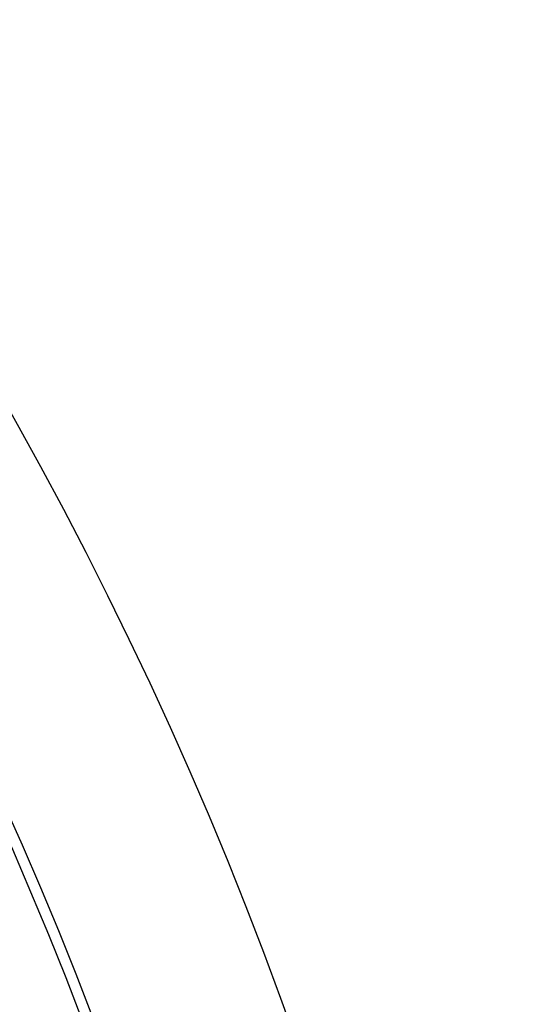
# Model space of a CAD drawing. Header units: millimetres. Extents: x -1050 to -330, y -360 to 360.
# Tile 156 of 165: x -375 to -330, y 123 to 212. Entities that reach past the tile are written whole.
import ezdxf

# ---------------------------------------------------------------- set-up
doc = ezdxf.new("R2010")
doc.units = ezdxf.units.MM
doc.layers.add('Flora Ø70', color=7, linetype='Continuous', true_color=0xc80000)

msp = doc.modelspace()

# ---------------------------------------------------------------- linework, layer by layer
at = {"layer": 'Flora Ø70'}
for centre, radius in [((-689.818, 0, 508.9), 359.618), ((-689.818, 0, 480.518), 343.168), ((-689.818, 0, 461.095), 342.205), ((-689.818, 0, 530), 334.5)]:
    msp.add_circle(centre, radius, dxfattribs=at)
at = {"layer": 'Flora Ø70', "extrusion": (0, 0, -1)}
msp.add_circle((689.818, 0, -530), 320.442, dxfattribs=at)

doc.saveas('drawing.dxf')
